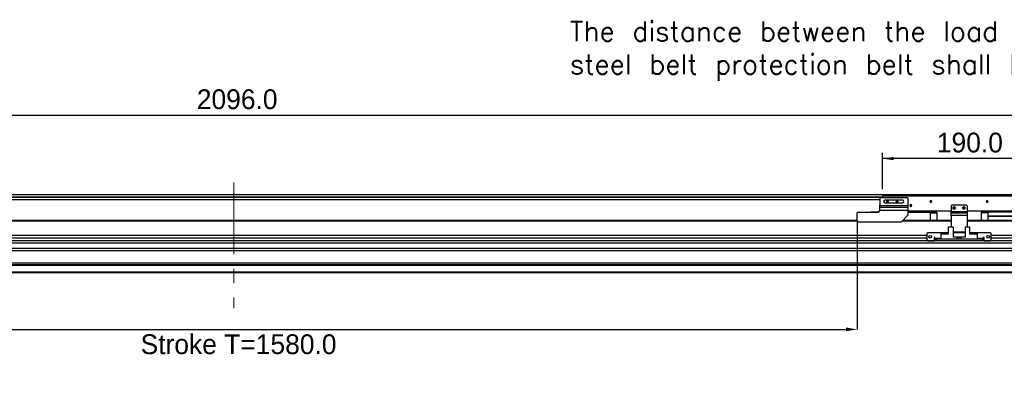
# Model space of a CAD drawing. Header units: millimetres. Extents: x 35 to 2924, y 35 to 2044.
# Tile 5 of 8: x 1024 to 2246, y 821 to 1284. Entities that reach past the tile are written whole.
import ezdxf

# ---------------------------------------------------------------- set-up
doc = ezdxf.new("R2010")
doc.units = ezdxf.units.MM
doc.header["$LTSCALE"] = 7
doc.header["$PDSIZE"] = -1
doc.linetypes.add('CENTERX2', pattern=[20.32, 12.7, -2.54, 2.54, -2.54])
doc.layers.add('DIMNS', color=7, linetype='Continuous')
doc.styles.add('SLDTEXTSTYLE10', font='txt', dxfattribs={"bigfont": 'bigfont'})
doc.styles.add('SLDTEXTSTYLE9', font='txt')
doc.dimstyles.new('SLDDIMSTYLE0', dxfattribs={"dimtxt": 24.5, "dimasz": 14, "dimexe": 0, "dimexo": 0.0625, "dimgap": 6.125, "dimtad": 2, "dimdec": 1, "dimrnd": 1e-09, "dimzin": 4, "dimdsep": 46, "dimtxsty": 'SLDTEXTSTYLE9', "dimsah": 1, "dimcen": 0.09, "dimadec": 0, "dimazin": 1, "dimtfac": 1, "dimtdec": 1, "dimtofl": 0, "dimtmove": 0, "dimatfit": 3, "dimfxl": 0, "dimfrac": 2, "dimtolj": 1, "dimtzin": 12, "dimarcsym": 0})

# ---------------------------------------------------------------- blocks, each defined once
blk = doc.blocks.new('_D')
at = {"layer": 'DIMNS'}
for p, q in [((241.7, 1046.3), (241.7, 1172.3)), ((241.7, 1165.3), (2337.7, 1165.3)), ((2337.7, 1046.3), (2337.7, 1172.3))]:
    blk.add_line(p, q, dxfattribs=at)
for points in [[(241.7, 1165.3), (255.7, 1163.2), (255.7, 1167.4)], [(2337.7, 1165.3), (2323.7, 1167.4), (2323.7, 1163.2)]]:
    blk.add_solid(points, dxfattribs=at)
at = {"layer": 'DIMNS', "insert": (1243.7, 1197.5), "char_height": 24.5, "attachment_point": 1, "style": 'SLDTEXTSTYLE9'}
blk.add_mtext('2096.0', dxfattribs=at)
blk = doc.blocks.new('_D_3')
at = {"layer": 'DIMNS'}
for p, q in [((2094.7, 1073.8), (2094.7, 1118.7)), ((2284.7, 1073.8), (2284.7, 1118.7)), ((2284.7, 1111.7), (2094.7, 1111.7))]:
    blk.add_line(p, q, dxfattribs=at)
for points in [[(2094.7, 1111.7), (2108.7, 1109.6), (2108.7, 1113.8)], [(2284.7, 1111.7), (2270.7, 1113.8), (2270.7, 1109.6)]]:
    blk.add_solid(points, dxfattribs=at)
at = {"layer": 'DIMNS', "insert": (2162.1, 1143.8), "char_height": 24.5, "attachment_point": 1, "style": 'SLDTEXTSTYLE9'}
blk.add_mtext('190.0', dxfattribs=at)
blk = doc.blocks.new('_D_4')
at = {"layer": 'Defpoints', "color": 0}
for p in [(483.2, 1037.9), (2063.2, 1034.4), (2063.2, 899.9)]:
    blk.add_point(p, dxfattribs=at)
at = {"layer": 'DIMNS', "color": 0, "lineweight": -2}
for p, q in [((483.2, 1037.9), (483.2, 899.9)), ((2063.2, 1034.4), (2063.2, 899.9)), ((497.2, 899.9), (2049.2, 899.9))]:
    blk.add_line(p, q, dxfattribs=at)
at = {"layer": 'DIMNS', "color": 0}
for points in [[(497.2, 902.3), (497.2, 897.6), (483.2, 899.9)], [(2049.2, 902.3), (2049.2, 897.6), (2063.2, 899.9)]]:
    blk.add_solid(points, dxfattribs=at)
at = {"layer": 'DIMNS', "color": 0, "insert": (1295.5, 893.8), "char_height": 24.5, "attachment_point": 2, "style": 'SLDTEXTSTYLE9'}
blk.add_mtext('\\A1;Stroke T=1580.0', dxfattribs=at)
blk = doc.blocks.new('SW_NOTE_5')
at = {"layer": 'DIMNS', "color": 0, "insert": (-807, 71.2), "char_height": 24.5, "attachment_point": 1, "style": 'SLDTEXTSTYLE10'}
blk.add_mtext('The distance between the load plate and the \\Psteel belt protection belt shall be greater than 4mm', dxfattribs=at)

msp = doc.modelspace()

# ---------------------------------------------------------------- linework, layer by layer
at = {"color": 7, "linetype": 'Continuous', "lineweight": 25}
for p, q in [((274.69, 1067.28), (2305.69, 1067.28)), ((2092.19, 1063.43), (2091.19, 1062.43)), ((2092.19, 1063.43), (2125.19, 1063.43)), ((2284.69, 1064.93), (2094.69, 1064.93)), ((2094.69, 1064.93), (2094.69, 1063.43)), ((2126.19, 1062.43), (2125.19, 1063.43)), ((490.19, 1060.78), (2091.19, 1060.78)), ((2091.19, 1062.43), (2091.19, 1053.43)), ((2091.19, 1053.43), (2126.19, 1053.43)), ((2091.19, 1051.44), (2091.19, 1053.43)), ((2091.19, 1051.44), (2126.19, 1051.44)), ((2091.19, 1047.45), (2091.19, 1051.44)), ((2119.69, 1060.03), (2097.69, 1060.03)), ((2097.69, 1056.83), (2119.69, 1056.83)), ((2100.69, 1058.43), (2099.44, 1058.43)), ((2100.69, 1058.43), (2101.94, 1058.43)), ((2112.69, 1058.43), (2111.44, 1058.43)), ((2112.69, 1058.43), (2113.94, 1058.43)), ((2126.19, 1062.43), (2126.19, 1053.43)), ((2126.19, 1053.43), (2126.19, 1051.44)), ((2126.19, 1051.44), (2126.19, 1047.45)), ((2129.69, 1053.43), (2128.44, 1053.43)), ((2129.69, 1053.43), (2130.94, 1053.43)), ((2154.69, 1058.43), (2153.44, 1058.43)), ((2154.69, 1058.43), (2155.94, 1058.43)), ((2180.69, 1053.93), (2179.69, 1052.93)), ((2179.69, 1052.93), (2179.69, 1045.93)), ((2198.69, 1053.93), (2180.69, 1053.93)), ((2199.69, 1052.93), (2198.69, 1053.93)), ((2199.69, 1052.93), (2199.69, 1045.93)), ((2224.69, 1058.43), (2223.44, 1058.43)), ((2224.69, 1058.43), (2225.94, 1058.43)), ((2064.19, 1045.43), (2063.19, 1044.43)), ((2063.19, 1034.43), (2063.19, 1044.43)), ((2064.19, 1045.43), (2089.19, 1045.43)), ((2079.99, 1045.63), (2079.79, 1045.43)), ((2079.99, 1045.63), (2090.06, 1045.63)), ((2079.99, 1045.63), (2079.99, 1045.43)), ((2091.19, 1047.45), (2091.19, 1047.43)), ((2126.19, 1047.45), (2091.19, 1047.45)), ((2118.19, 1033.43), (2126.19, 1041.43)), ((2126.19, 1047.45), (2126.19, 1041.43)), ((2179.69, 1046.43), (2126.19, 1046.43)), ((2126.19, 1045.43), (2153.94, 1045.43)), ((2153.94, 1045.43), (2153.94, 1046.43)), ((2153.94, 1045.43), (2153.94, 1034.93)), ((2162.19, 1045.33), (2153.94, 1045.33)), ((2153.94, 1044.38), (2162.19, 1044.38)), ((2162.19, 1044.38), (2162.19, 1045.33)), ((2162.19, 1044.38), (2162.19, 1034.93)), ((2179.69, 1045.93), (2199.69, 1045.93)), ((2179.69, 1044.43), (2179.69, 1045.93)), ((2179.69, 1044.43), (2199.69, 1044.43)), ((2179.69, 1040.93), (2179.69, 1044.43)), ((2179.69, 1040.93), (2179.69, 1026.68)), ((2199.69, 1040.93), (2179.69, 1040.93)), ((2183.69, 1050.43), (2182.44, 1050.43)), ((2183.69, 1050.43), (2184.94, 1050.43)), ((2195.69, 1050.43), (2194.44, 1050.43)), ((2195.69, 1050.43), (2196.94, 1050.43)), ((2284.69, 1046.43), (2199.69, 1046.43)), ((2199.69, 1045.93), (2199.69, 1044.43)), ((2199.69, 1044.43), (2199.69, 1040.93)), ((2199.69, 1040.93), (2199.69, 1026.68)), ((2225.44, 1045.33), (2217.19, 1045.33)), ((2217.19, 1045.33), (2217.19, 1044.38)), ((2225.44, 1044.38), (2217.19, 1044.38)), ((2217.19, 1044.38), (2217.19, 1034.93)), ((2225.44, 1046.43), (2225.44, 1045.43)), ((2265.94, 1045.43), (2225.44, 1045.43)), ((2225.44, 1045.43), (2225.44, 1040.43)), ((2225.44, 1040.43), (2265.94, 1040.43)), ((2225.44, 1040.43), (2225.44, 1040.13)), ((2265.94, 1040.13), (2225.44, 1040.13)), ((2225.44, 1040.13), (2225.44, 1034.93)), ((2063.19, 1034.93), (399.69, 1034.93)), ((2063.19, 1034.43), (2064.19, 1033.43)), ((2064.19, 1033.43), (2118.19, 1033.43)), ((2179.69, 1034.93), (2119.69, 1034.93)), ((2176.19, 1026.68), (2176.19, 1017.78)), ((2182.19, 1026.68), (2176.19, 1026.68)), ((2182.19, 1026.68), (2182.19, 1014.28)), ((2197.19, 1026.68), (2197.19, 1014.28)), ((2203.19, 1026.68), (2197.19, 1026.68)), ((2325.69, 1034.93), (2199.69, 1034.93)), ((2203.19, 1017.78), (2203.19, 1026.68)), ((2149.69, 1016.48), (429.69, 1016.48)), ((2150.69, 1019.78), (2149.69, 1018.78)), ((2149.69, 1018.78), (2149.69, 1010.78)), ((2176.19, 1019.78), (2150.69, 1019.78)), ((2166.99, 1018.28), (2174.79, 1018.28)), ((2166.99, 1018.28), (2166.99, 1017.78)), ((2166.99, 1017.78), (2166.99, 1011.78)), ((2176.19, 1017.78), (2166.99, 1017.78)), ((2175.29, 1017.78), (2174.79, 1018.28)), ((2197.19, 1020.43), (2182.19, 1020.43)), ((2197.19, 1019.78), (2182.19, 1019.78)), ((2187.69, 1014.28), (2182.19, 1014.28)), ((2187.69, 1011.78), (2187.69, 1014.28)), ((2189.69, 1014.28), (2187.69, 1014.28)), ((2189.69, 1011.78), (2189.69, 1014.28)), ((2191.69, 1014.28), (2189.69, 1014.28)), ((2191.69, 1014.28), (2191.69, 1011.78)), ((2197.19, 1014.28), (2191.69, 1014.28)), ((2228.69, 1019.78), (2203.19, 1019.78)), ((2212.39, 1017.78), (2203.19, 1017.78)), ((2204.59, 1018.28), (2204.09, 1017.78)), ((2204.59, 1018.28), (2212.39, 1018.28)), ((2212.39, 1017.78), (2212.39, 1018.28)), ((2212.39, 1011.78), (2212.39, 1017.78)), ((2229.69, 1018.78), (2228.69, 1019.78)), ((2229.69, 1010.78), (2229.69, 1018.78)), ((2325.69, 1016.48), (2229.69, 1016.48)), ((2325.69, 1009.56), (253.69, 1009.56)), ((2325.69, 1006.96), (253.69, 1006.96)), ((2149.69, 1013.08), (429.69, 1013.08)), ((2149.69, 1010.78), (2150.69, 1009.78)), ((2150.69, 1009.78), (2158.69, 1009.78)), ((2159.69, 1013.78), (2158.69, 1013.78)), ((2158.69, 1013.78), (2158.69, 1009.78)), ((2159.69, 1013.08), (2158.69, 1013.08)), ((2159.69, 1012.78), (2159.69, 1013.78)), ((2159.69, 1012.78), (2159.69, 1011.78)), ((2159.69, 1009.78), (2159.69, 1011.78)), ((2159.69, 1011.78), (2160.69, 1011.78)), ((2160.69, 1009.78), (2159.69, 1009.78)), ((2160.69, 1011.78), (2160.69, 1009.78)), ((2218.69, 1011.78), (2160.69, 1011.78)), ((2218.69, 1009.78), (2160.69, 1009.78)), ((2218.69, 1009.78), (2218.69, 1011.78)), ((2218.69, 1011.78), (2219.69, 1011.78)), ((2219.69, 1009.78), (2218.69, 1009.78)), ((2220.69, 1013.78), (2219.69, 1013.78)), ((2219.69, 1013.78), (2219.69, 1012.78)), ((2220.69, 1013.08), (2219.69, 1013.08)), ((2219.69, 1011.78), (2219.69, 1012.78)), ((2219.69, 1011.78), (2219.69, 1009.78)), ((2220.69, 1009.78), (2220.69, 1013.78)), ((2220.69, 1009.78), (2228.69, 1009.78)), ((2228.69, 1009.78), (2229.69, 1010.78)), ((2325.69, 1013.08), (2229.69, 1013.08)), ((2325.69, 1000.03), (253.69, 1000.03)), ((2325.69, 997.43), (253.69, 997.43)), ((2325.69, 981.93), (253.69, 981.93)), ((2325.69, 979.93), (253.69, 979.93)), ((2325.69, 978.93), (253.69, 978.93)), ((2325.69, 970.93), (253.69, 970.93)), ((2325.69, 969.93), (253.69, 969.93))]:
    msp.add_line(p, q, dxfattribs=at)
at = {"color": 8, "linetype": 'Continuous', "lineweight": 25}
for p, q in [((484.69, 1064.28), (2094.69, 1064.28)), ((484.69, 1063.78), (2094.69, 1063.78)), ((2063.69, 1033.93), (399.69, 1033.93)), ((2179.69, 1033.93), (2118.69, 1033.93)), ((2325.69, 1033.93), (2199.69, 1033.93)), ((2166.99, 1012.78), (2159.69, 1012.78)), ((2219.69, 1012.78), (2212.39, 1012.78))]:
    msp.add_line(p, q, dxfattribs=at)
at = {"color": 7, "linetype": 'Continuous', "lineweight": 25}
for centre in [(2183.69, 1050.43), (2195.69, 1050.43), (2153.69, 1014.78), (2225.69, 1014.78)]:
    msp.add_circle(centre, 1.7, dxfattribs=at)
for centre, radius, start, end in [((2097.69, 1058.43), 1.6, 90, 270), ((2100.69, 1058.43), 1.25, 0, 180), ((2100.69, 1058.43), 1.25, 180, 0), ((2112.69, 1058.43), 1.25, 0, 180), ((2112.69, 1058.43), 1.25, 180, 0), ((2119.69, 1058.43), 1.6, 270, 90), ((2129.69, 1053.43), 1.25, 0, 180), ((2129.69, 1053.43), 1.25, 180, 0), ((2154.69, 1058.43), 1.25, 0, 180), ((2154.69, 1058.43), 1.25, 180, 0), ((2183.69, 1050.43), 1.25, 0, 180), ((2195.69, 1050.43), 1.25, 0, 180), ((2224.69, 1058.43), 1.25, 0, 180), ((2224.69, 1058.43), 1.25, 180, 0), ((2089.19, 1047.43), 2, 270, 0), ((2183.69, 1050.43), 1.25, 180, 0), ((2195.69, 1050.43), 1.25, 180, 0)]:
    msp.add_arc(centre, radius, start, end, dxfattribs=at)
at = {"layer": 'DIMNS', "linetype": 'CENTERX2', "lineweight": 18}
msp.add_line((1289.69, 1081.88), (1289.69, 926.28), dxfattribs=at)

# ---------------------------------------------------------------- block references
at = {"layer": 'DIMNS'}
msp.add_blockref('SW_NOTE_5', (2513.65, 1210.5), dxfattribs=at)

# ---------------------------------------------------------------- dimensions: what is measured, and where the dimension line sits
for base, p1, p2, picture, middle in [((2337.69, 1165.31), (241.69, 1037.43), (2337.69, 1037.43), '_D', (1291.54, 1165.31)), ((2094.69, 1111.68), (2284.69, 1064.93), (2094.69, 1064.93), '_D_3', (2201.12, 1111.68))]:
    dim = msp.add_linear_dim(base=base, p1=p1, p2=p2, dimstyle='SLDDIMSTYLE0', dxfattribs=at)
    dim.commit()
    dim.dimension.update_dxf_attribs({"geometry": picture, "text_midpoint": middle, "dimtype": 160})
dim = msp.add_linear_dim(base=(2063.19, 899.93), p1=(483.19, 1037.93), p2=(2063.19, 1034.43), text='Stroke T=<>', dimstyle='SLDDIMSTYLE0', dxfattribs=at)
dim.commit()
dim.dimension.update_dxf_attribs({"geometry": '_D_4', "text_midpoint": (1295.52, 899.93), "dimtype": 160})

doc.saveas('drawing.dxf')
